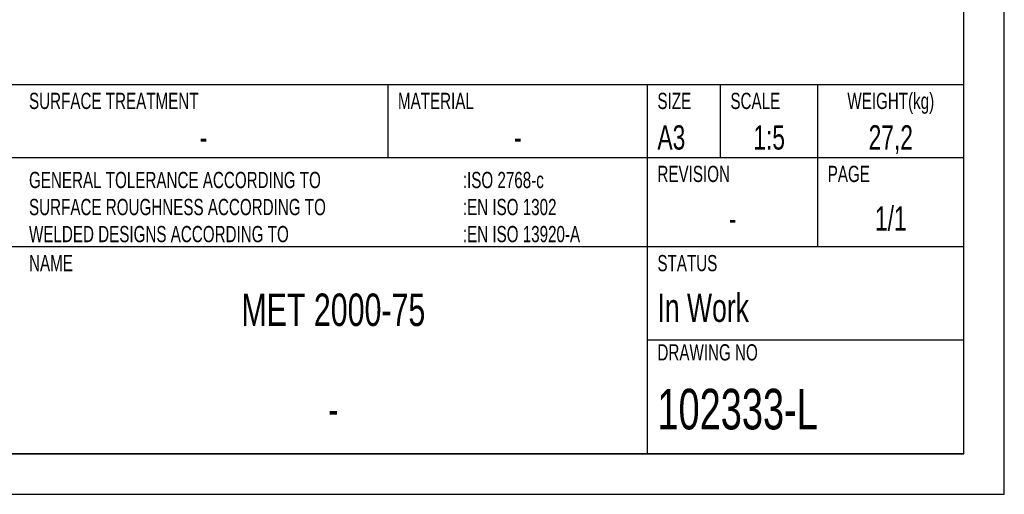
# Model space of a CAD drawing. Extents: x 0 to 420, y 0 to 297.
# Tile 5 of 9: x 299 to 420, y 0 to 59. Entities that reach past the tile are written whole.
import ezdxf

# ---------------------------------------------------------------- set-up
doc = ezdxf.new("R2010")
doc.units = 0
doc.header["$LTSCALE"] = 23.1
doc.layers.get('0').update_dxf_attribs({"linetype": 'CONTINUOUS'})
doc.layers.add('102333-L_DXF_FORMAT', color=7, linetype='CONTINUOUS')
doc.styles.get("Standard").update_dxf_attribs({"font": 'txt', "width": 0.7})
doc.styles.add('TEXTSTYLE_2', font='txt', dxfattribs={"width": 0.7})

msp = doc.modelspace()

# ---------------------------------------------------------------- linework, layer by layer
at = {"layer": '102333-L_DXF_FORMAT', "color": 7, "linetype": 'CONTINUOUS'}
for p, q in [((420, 0), (420, 297)), ((415, 5), (415, 292)), ((415, 50.5), (244.5, 50.5)), ((344, 41.5), (344, 50.5)), ((376, 5), (376, 50.5)), ((385, 41.5), (385, 50.5)), ((397, 30.5), (397, 50.5)), ((415, 5), (415, 50.5)), ((415, 41.5), (244.5, 41.5)), ((415, 30.5), (244.5, 30.5)), ((415, 19), (376, 19)), ((25, 5), (415, 5)), ((415, 5), (244.5, 5)), ((0, 0), (420, 0))]:
    msp.add_line(p, q, dxfattribs=at)

# ---------------------------------------------------------------- texts
at = {"color": 7, "linetype": 'CONTINUOUS', "char_height": 2, "style": 'TEXTSTYLE_2'}
for s, insert, width, attachment_point in [('SURFACE TREATMENT', (299.72, 49.5), 23.8, 1), ('MATERIAL', (345.22, 49.5), 11.2, 1), ('SIZE ', (377.22, 49.5), 7, 1), ('SCALE', (386.22, 49.5), 7, 1), ('WEIGHT(kg)', (406, 49.5), 14, 2), ('REVISION', (377.22, 40.5), 11.2, 1), ('PAGE', (398.22, 40.5), 5.6, 1)]:
    msp.add_mtext(s, dxfattribs=dict(at, insert=insert, width=width, attachment_point=attachment_point))
at = {"color": 7, "linetype": 'CONTINUOUS', "char_height": 3}
for s, insert, width, attachment_point in [('A3 ', (377.22, 45.5), 10.6071, 1), ('1:5', (391, 45.5), 7.3929, 2), ('27,2', (406, 45.5), 13.1786, 2), ('-', (321.25, 45.5), 3.2143, 2), ('-', (360, 45.5), 3.2143, 2)]:
    msp.add_mtext(s, dxfattribs=dict(at, insert=insert, width=width, attachment_point=attachment_point))
at = {"layer": '102333-L_DXF_FORMAT', "color": 7, "linetype": 'CONTINUOUS', "char_height": 2, "attachment_point": 1, "style": 'TEXTSTYLE_2'}
for s, insert, width in [('GENERAL TOLERANCE ACCORDING TO\\PSURFACE ROUGHNESS ACCORDING TO\\PWELDED DESIGNS ACCORDING TO\\P ', (299.72, 39.75), 42), (':ISO 2768-c\\P:EN ISO 1302\\P:EN ISO 13920-A ', (353.22, 39.75), 22.4), ('NAME ', (299.72, 29.5), 7), ('STATUS ', (377.22, 29.5), 9.8), ('DRAWING NO', (377.22, 18.5), 14)]:
    msp.add_mtext(s, dxfattribs=dict(at, insert=insert, width=width))
at = {"layer": '102333-L_DXF_FORMAT', "color": 7, "linetype": 'CONTINUOUS'}
for s, insert, char_height, width, attachment_point in [('1/1', (406, 35.5), 3, 8.5714, 2), ('- ', (386.5, 35.5), 3, 6.75, 2), ('MET 2000-75', (337.25, 24.75), 4, 51.4286, 2), ('In Work  ', (377.22, 24.75), 3.5, 37.5, 1), ('102333-L', (377.22, 13), 5, 42.3214, 1), ('-', (337.25, 12.5), 4, 4.2857, 2)]:
    msp.add_mtext(s, dxfattribs=dict(at, insert=insert, char_height=char_height, width=width, attachment_point=attachment_point))

doc.saveas('drawing.dxf')
